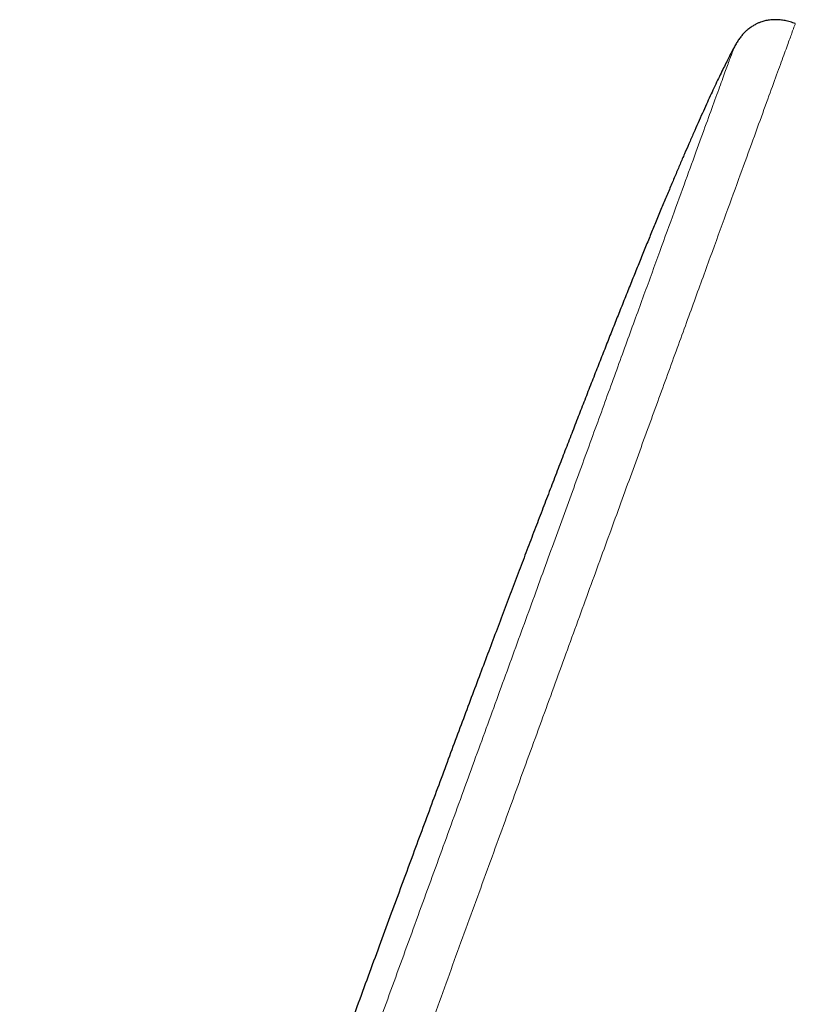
# Model space of a CAD drawing. Header units: millimetres. Extents: x 8 to 971, y 12 to 977.
# Tile 194 of 196: x 624 to 655, y 812 to 851. Entities that reach past the tile are written whole.
import ezdxf

# ---------------------------------------------------------------- set-up
doc = ezdxf.new("R2010")
doc.units = ezdxf.units.MM

msp = doc.modelspace()

# ---------------------------------------------------------------- linework, layer by layer
at = {"color": 252, "linetype": 'Continuous', "lineweight": 0}
for points, knots in [([(624.268, 767.277), (624.425, 767.706), (624.737, 768.566), (625.272, 770.033), (625.851, 771.624), (626.477, 773.346), (627.166, 775.239), (627.919, 777.308), (628.737, 779.555), (629.597, 781.918), (630.496, 784.387), (631.429, 786.951), (632.393, 789.599), (633.383, 792.32), (634.396, 795.102), (635.426, 797.933), (636.47, 800.801), (637.523, 803.694), (638.581, 806.6), (639.638, 809.505), (640.691, 812.398), (641.735, 815.267), (642.766, 818.098), (643.778, 820.88), (644.768, 823.601), (645.732, 826.249), (646.665, 828.813), (647.564, 831.281), (648.424, 833.644), (649.242, 835.892), (650.014, 838.013), (650.738, 840.001), (651.409, 841.845), (652.025, 843.538), (652.584, 845.073), (653.083, 846.444), (653.519, 847.644), (653.892, 848.668), (654.199, 849.511), (654.44, 850.172), (654.611, 850.643), (654.719, 850.939), (654.732, 850.975), (654.739, 850.994)], [0, 0, 0, 0, 0.022774, 0.045547, 0.068321, 0.091094, 0.113868, 0.138483, 0.163098, 0.187712, 0.212327, 0.236942, 0.261557, 0.286171, 0.310786, 0.335401, 0.360016, 0.384631, 0.409245, 0.43386, 0.458475, 0.48309, 0.507704, 0.532319, 0.556934, 0.581549, 0.606164, 0.630778, 0.655393, 0.680008, 0.704623, 0.729237, 0.753852, 0.778467, 0.803082, 0.827697, 0.852311, 0.876926, 0.901541, 0.926156, 0.95077, 0.975385, 1, 1, 1, 1]), ([(652.328, 850.045), (652.321, 850.028), (652.308, 849.992), (652.204, 849.705), (652.038, 849.251), (651.807, 848.615), (651.511, 847.803), (651.153, 846.817), (650.731, 845.66), (650.25, 844.338), (649.712, 842.858), (649.118, 841.227), (648.471, 839.451), (647.775, 837.537), (647.03, 835.491), (646.242, 833.325), (645.413, 831.047), (644.547, 828.669), (643.648, 826.199), (642.719, 823.647), (641.765, 821.025), (640.789, 818.344), (639.796, 815.615), (638.79, 812.851), (637.775, 810.064), (637.096, 808.197), (636.756, 807.264)], [0, 0, 0, 0, 0.041663, 0.08333, 0.125, 0.16667, 0.208337, 0.25, 0.291663, 0.33333, 0.375, 0.41667, 0.458337, 0.5, 0.541663, 0.58333, 0.625, 0.66667, 0.708337, 0.75, 0.791663, 0.83333, 0.875, 0.91667, 0.958337, 1, 1, 1, 1]), ([(647.515, 758.579), (647.672, 759.011), (647.986, 759.875), (648.523, 761.35), (649.105, 762.949), (649.735, 764.679), (650.392, 766.486), (651.072, 768.354), (651.769, 770.268), (652.497, 772.269), (653.255, 774.352), (654.041, 776.509), (654.851, 778.735), (655.683, 781.021), (656.535, 783.362), (657.403, 785.748), (658.286, 788.174), (659.18, 790.631), (660.083, 793.111), (660.992, 795.607), (661.903, 798.111), (662.815, 800.615), (663.723, 803.111), (664.626, 805.591), (665.52, 808.048), (666.403, 810.474), (667.271, 812.86), (668.123, 815.201), (668.955, 817.487), (669.766, 819.713), (670.551, 821.87), (671.309, 823.953), (672.037, 825.955), (672.734, 827.868), (673.396, 829.689), (674.023, 831.41), (674.611, 833.026), (675.159, 834.532), (675.666, 835.924), (676.129, 837.196), (676.547, 838.346), (676.92, 839.369), (677.245, 840.262), (677.522, 841.023), (677.75, 841.649), (677.928, 842.138), (678.054, 842.486), (678.134, 842.705), (678.144, 842.732), (678.149, 842.745)], [0, 0, 0, 0, 0.022759, 0.045519, 0.068278, 0.091037, 0.113797, 0.134897, 0.155997, 0.177097, 0.198197, 0.219297, 0.240397, 0.261497, 0.282597, 0.303698, 0.324798, 0.345898, 0.366998, 0.388098, 0.409198, 0.430298, 0.451398, 0.472498, 0.493598, 0.514698, 0.535798, 0.556898, 0.577999, 0.599099, 0.620199, 0.641299, 0.662399, 0.683499, 0.704599, 0.725699, 0.746799, 0.767899, 0.788999, 0.8101, 0.8312, 0.8523, 0.8734, 0.8945, 0.9156, 0.9367, 0.9578, 0.9789, 1, 1, 1, 1])]:
    msp.add_open_spline(points, degree=3, knots=knots, dxfattribs=at)
at = {"color": 7, "linetype": 'Continuous', "lineweight": 30}
for points, knots in [([(654.739, 850.994), (654.671, 851.017), (654.538, 851.062), (654.34, 851.111), (654.149, 851.139), (653.983, 851.148), (653.843, 851.144), (653.73, 851.133), (653.632, 851.118), (653.546, 851.1), (653.461, 851.077), (653.368, 851.047), (653.264, 851.005), (653.15, 850.949), (653.029, 850.876), (652.91, 850.79), (652.797, 850.693), (652.692, 850.588), (652.591, 850.469), (652.497, 850.339), (652.409, 850.196), (652.355, 850.096), (652.328, 850.045)], [0, 0, 0, 0, 0.074578, 0.1457, 0.213028, 0.274876, 0.31936, 0.358828, 0.393032, 0.421894, 0.450779, 0.484667, 0.52355, 0.567534, 0.616713, 0.671005, 0.719896, 0.771676, 0.825825, 0.881889, 0.939732, 1, 1, 1, 1]), ([(652.328, 850.045), (652.315, 850.022), (652.267, 849.932), (652.181, 849.768), (652.069, 849.548), (651.948, 849.307), (651.819, 849.045), (651.682, 848.759), (651.54, 848.459), (651.393, 848.144), (651.243, 847.815), (651.083, 847.463), (650.915, 847.087), (650.738, 846.686), (650.561, 846.281), (650.384, 845.873), (650.209, 845.465), (650.027, 845.036), (649.837, 844.586), (649.639, 844.113), (649.432, 843.618), (649.224, 843.115), (649.015, 842.604), (648.804, 842.087), (648.585, 841.55), (648.359, 840.991), (648.126, 840.409), (647.892, 839.826), (647.659, 839.241), (647.427, 838.655), (647.188, 838.049), (646.942, 837.424), (646.689, 836.779), (646.434, 836.127), (646.178, 835.468), (645.92, 834.802), (645.655, 834.118), (645.384, 833.415), (645.106, 832.692), (644.822, 831.949), (644.53, 831.186), (644.231, 830.403), (643.926, 829.599), (643.615, 828.779), (643.299, 827.943), (642.978, 827.091), (642.649, 826.219), (642.311, 825.319), (641.964, 824.392), (641.607, 823.437), (641.242, 822.459), (640.869, 821.458), (640.491, 820.44), (640.107, 819.405), (639.718, 818.352), (639.32, 817.276), (638.912, 816.169), (638.493, 815.03), (638.062, 813.858), (637.623, 812.66), (637.175, 811.437), (636.719, 810.187), (636.253, 808.912), (635.94, 808.052), (635.782, 807.618)], [0, 0, 0, 0, 0.0017679, 0.0067292, 0.0121467, 0.0180474, 0.0244587, 0.0314095, 0.0389261, 0.0463382, 0.0542708, 0.0627454, 0.0717833, 0.0814064, 0.0916348, 0.1009006, 0.1106407, 0.120869, 0.131598, 0.1428419, 0.1546135, 0.1669269, 0.1787012, 0.1909523, 0.2036902, 0.2169252, 0.2306679, 0.2449287, 0.2583213, 0.2721566, 0.2864416, 0.3011846, 0.3163934, 0.3320752, 0.3473014, 0.3629617, 0.3790625, 0.3956102, 0.4126116, 0.4300727, 0.4479999, 0.4664005, 0.4852799, 0.5046453, 0.5241439, 0.5441236, 0.5645903, 0.5855501, 0.607404, 0.6297819, 0.6526905, 0.676136, 0.7001252, 0.7242213, 0.7488538, 0.7740288, 0.7997529, 0.8265742, 0.8539794, 0.881976, 0.9105696, 0.9397673, 0.9695752, 1, 1, 1, 1])]:
    msp.add_open_spline(points, degree=3, knots=knots, dxfattribs=at)

doc.saveas('drawing.dxf')
